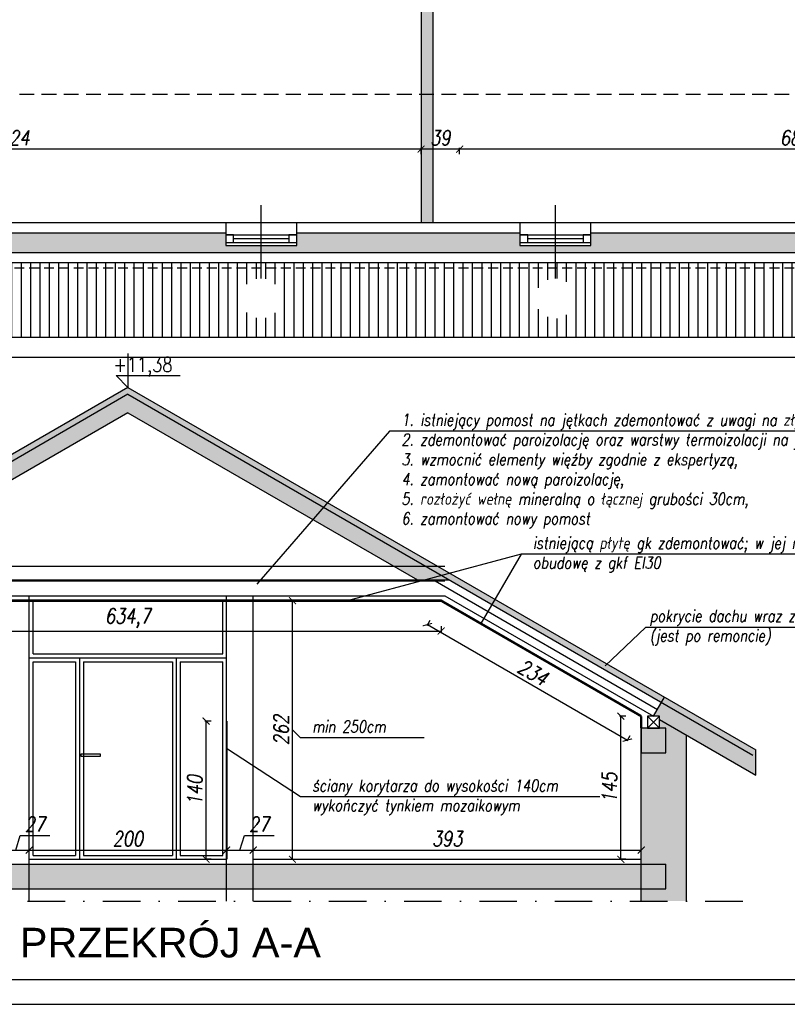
# Model space of a CAD drawing. Header units: millimetres. Extents: x 214604 to 222122, y 23717 to 26152.
# Tile 3 of 26: x 215835 to 216612, y 23735 to 24733. Entities that reach past the tile are written whole.
import ezdxf

# ---------------------------------------------------------------- set-up
doc = ezdxf.new("R2010")
doc.units = ezdxf.units.MM
doc.linetypes.add('DASHDOT', pattern=[25.4, 12.7, -6.35, 0, -6.35])
doc.linetypes.add('DASHED', pattern=[0.75, 0.5, -0.25])
for name, color, linetype in [('A_inwentaryzacja', 8, 'Continuous'), ('A_INWENTARYZACJA_KRESKI', 8, 'Continuous'), ('A_IZOLACJA', 52, 'Continuous'), ('A_nowe_1', 1, 'Continuous'), ('A_OPIS', 7, 'Continuous'), ('A_OPIS_ZMIANY', 2, 'Continuous'), ('A_P.POŻ.', 10, 'Continuous'), ('A_WYMIARY', 143, 'Continuous'), ('A_ZMIANY_WYMIARY', 143, 'Continuous')]:
    doc.layers.add(name, color=color, linetype=linetype)
doc.styles.add('ARIAL', font='arial.ttf')
doc.styles.add('ROMANS', font='romans.shx', dxfattribs={"width": 0.8, "oblique": 10})
doc.linetypes.add('BATTING', pattern='A,0.0001,-0.1,[134,ltypeshp.shx,S=0.1,R=0,X=-0.1,Y=0],-0.2,[134,ltypeshp.shx,S=0.1,R=180,X=0.1,Y=0],-0.1', length=0.4001)
doc.dimstyles.new('Kopia AGA1', dxfattribs={"dimtxt": 15, "dimasz": 7, "dimexe": 1.25, "dimexo": 0.625, "dimgap": 4, "dimtad": 1, "dimdec": 1, "dimtxsty": 'ROMANS', "dimblk": 'ARCHTICK', "dimcen": 20, "dimclrd": 256, "dimclrt": 7, "dimadec": 0, "dimazin": 0, "dimtfac": 1, "dimtdec": 1, "dimtmove": 1, "dimatfit": 3, "dimfxl": 5, "dimfxlon": 1, "dimarcsym": 0})

# ---------------------------------------------------------------- blocks, each defined once
blk = doc.blocks.new('_ARCHTICK')
at = {"color": 0, "linetype": 'ByBlock', "const_width": 0.15}
blk.add_lwpolyline([(-0.5, -0.5), (0.5, 0.5)], dxfattribs=at)
blk = doc.blocks.new('*D26')
at = {"layer": 'A_WYMIARY', "color": 0, "lineweight": -2, "ltscale": 3, "transparency": 16777216}
for p, q in [((216280.52, 24596.59), (216280.52, 24602.84)), ((216960.52, 24596.59), (216960.52, 24602.84))]:
    blk.add_line(p, q, dxfattribs=at)
at = {"layer": 'A_WYMIARY', "lineweight": -2, "ltscale": 3, "transparency": 16777216}
blk.add_line((216960.52, 24601.59), (216280.52, 24601.59), dxfattribs=at)
at = {"layer": 'Defpoints', "color": 0, "ltscale": 3, "transparency": 16777216}
for p in [(216280.52, 24601.59), (216280.52, 24526.87), (216960.52, 24526.87)]:
    blk.add_point(p, dxfattribs=at)
at = {"layer": 'A_WYMIARY', "lineweight": -2, "ltscale": 3, "transparency": 16777216, "xscale": 7, "yscale": 7, "zscale": 7, "rotation": 180}
blk.add_blockref('_ARCHTICK', (216280.52, 24601.59), dxfattribs=at)
at = {"layer": 'A_WYMIARY', "lineweight": -2, "ltscale": 3, "transparency": 16777216, "xscale": 7, "yscale": 7, "zscale": 7}
blk.add_blockref('_ARCHTICK', (216960.52, 24601.59), dxfattribs=at)
at = {"layer": 'A_WYMIARY', "color": 7, "ltscale": 3, "transparency": 16777216, "insert": (216620.52, 24613.09), "char_height": 15, "attachment_point": 5, "style": 'ROMANS'}
blk.add_mtext('680', dxfattribs=at)
blk = doc.blocks.new('*D27')
at = {"layer": 'A_WYMIARY', "color": 0, "lineweight": -2, "ltscale": 3, "transparency": 16777216}
for p, q in [((216241.52, 24596.59), (216241.52, 24602.84)), ((216280.52, 24596.59), (216280.52, 24602.84))]:
    blk.add_line(p, q, dxfattribs=at)
at = {"layer": 'A_WYMIARY', "lineweight": -2, "ltscale": 3, "transparency": 16777216}
blk.add_line((216280.52, 24601.59), (216241.52, 24601.59), dxfattribs=at)
at = {"layer": 'Defpoints', "color": 0, "ltscale": 3, "transparency": 16777216}
for p in [(216241.52, 24601.59), (216241.52, 24526.87), (216280.52, 24526.87)]:
    blk.add_point(p, dxfattribs=at)
at = {"layer": 'A_WYMIARY', "lineweight": -2, "ltscale": 3, "transparency": 16777216, "xscale": 7, "yscale": 7, "zscale": 7, "rotation": 180}
blk.add_blockref('_ARCHTICK', (216241.52, 24601.59), dxfattribs=at)
at = {"layer": 'A_WYMIARY', "lineweight": -2, "ltscale": 3, "transparency": 16777216, "xscale": 7, "yscale": 7, "zscale": 7}
blk.add_blockref('_ARCHTICK', (216280.52, 24601.59), dxfattribs=at)
at = {"layer": 'A_WYMIARY', "color": 7, "ltscale": 3, "transparency": 16777216, "insert": (216261.02, 24613.09), "char_height": 15, "attachment_point": 5, "style": 'ROMANS'}
blk.add_mtext('39', dxfattribs=at)
blk = doc.blocks.new('*D28')
at = {"layer": 'A_WYMIARY', "color": 0, "lineweight": -2, "ltscale": 3, "transparency": 16777216}
for p, q in [((215417.52, 24596.59), (215417.52, 24602.84)), ((216241.52, 24596.59), (216241.52, 24602.84))]:
    blk.add_line(p, q, dxfattribs=at)
at = {"layer": 'A_WYMIARY', "lineweight": -2, "ltscale": 3, "transparency": 16777216}
blk.add_line((216241.52, 24601.59), (215417.52, 24601.59), dxfattribs=at)
at = {"layer": 'Defpoints', "color": 0, "ltscale": 3, "transparency": 16777216}
for p in [(215417.52, 24601.59), (215417.52, 24526.87), (216241.52, 24526.87)]:
    blk.add_point(p, dxfattribs=at)
at = {"layer": 'A_WYMIARY', "lineweight": -2, "ltscale": 3, "transparency": 16777216, "xscale": 7, "yscale": 7, "zscale": 7, "rotation": 180}
blk.add_blockref('_ARCHTICK', (215417.52, 24601.59), dxfattribs=at)
at = {"layer": 'A_WYMIARY', "lineweight": -2, "ltscale": 3, "transparency": 16777216, "xscale": 7, "yscale": 7, "zscale": 7}
blk.add_blockref('_ARCHTICK', (216241.52, 24601.59), dxfattribs=at)
at = {"layer": 'A_WYMIARY', "color": 7, "ltscale": 3, "transparency": 16777216, "insert": (215829.52, 24613.09), "char_height": 15, "attachment_point": 5, "style": 'ROMANS'}
blk.add_mtext('824', dxfattribs=at)
blk = doc.blocks.new('*D99')
at = {"layer": 'A_ZMIANY_WYMIARY', "color": 0, "lineweight": -2, "ltscale": 3, "transparency": 16777216}
for p, q in [((216106.13, 24144.12), (216112.38, 24144.12)), ((216106.13, 23882.12), (216112.38, 23882.12))]:
    blk.add_line(p, q, dxfattribs=at)
at = {"layer": 'A_ZMIANY_WYMIARY', "lineweight": -2, "ltscale": 3, "transparency": 16777216}
blk.add_line((216111.13, 23882.12), (216111.13, 24144.12), dxfattribs=at)
at = {"layer": 'Defpoints', "color": 0, "ltscale": 3, "transparency": 16777216}
for p in [(216071.48, 24144.12), (216111.13, 24144.12), (216071.48, 23882.12)]:
    blk.add_point(p, dxfattribs=at)
at = {"layer": 'A_ZMIANY_WYMIARY', "lineweight": -2, "ltscale": 3, "transparency": 16777216, "xscale": 7, "yscale": 7, "zscale": 7}
for p, rotation in [((216111.13, 24144.12), 90), ((216111.13, 23882.12), 270)]:
    blk.add_blockref('_ARCHTICK', p, dxfattribs=dict(at, rotation=rotation))
at = {"layer": 'A_ZMIANY_WYMIARY', "color": 7, "ltscale": 3, "transparency": 16777216, "insert": (216099.63, 24013.12), "char_height": 15, "attachment_point": 5, "rotation": 90, "style": 'ROMANS'}
blk.add_mtext('262', dxfattribs=at)
blk = doc.blocks.new('*D148')
at = {"layer": 'A_ZMIANY_WYMIARY', "color": 0, "lineweight": -2, "ltscale": 3, "transparency": 16777216}
for p, q in [((216028.68, 24022.12), (216022.43, 24022.12)), ((216028.68, 23882.12), (216022.43, 23882.12))]:
    blk.add_line(p, q, dxfattribs=at)
at = {"layer": 'A_ZMIANY_WYMIARY', "lineweight": -2, "ltscale": 3, "transparency": 16777216}
blk.add_line((216023.68, 23882.12), (216023.68, 24022.12), dxfattribs=at)
at = {"layer": 'Defpoints', "color": 0, "ltscale": 3, "transparency": 16777216}
for p in [(216023.68, 24022.12), (216044.48, 24022.12), (216044.48, 23882.12)]:
    blk.add_point(p, dxfattribs=at)
at = {"layer": 'A_ZMIANY_WYMIARY', "lineweight": -2, "ltscale": 3, "transparency": 16777216, "xscale": 7, "yscale": 7, "zscale": 7}
for p, rotation in [((216023.68, 24022.12), 90), ((216023.68, 23882.12), 270)]:
    blk.add_blockref('_ARCHTICK', p, dxfattribs=dict(at, rotation=rotation))
at = {"layer": 'A_ZMIANY_WYMIARY', "color": 7, "ltscale": 3, "transparency": 16777216, "insert": (216012.18, 23952.12), "char_height": 15, "attachment_point": 5, "rotation": 90, "style": 'ROMANS'}
blk.add_mtext('140', dxfattribs=at)
blk = doc.blocks.new('*D149')
at = {"layer": 'A_ZMIANY_WYMIARY', "color": 0, "lineweight": -2, "ltscale": 3, "transparency": 16777216}
for p, q in [((215627.13, 24118.36), (215627.13, 24112.11)), ((216261.83, 24118.36), (216261.83, 24112.11))]:
    blk.add_line(p, q, dxfattribs=at)
at = {"layer": 'A_ZMIANY_WYMIARY', "lineweight": -2, "ltscale": 3, "transparency": 16777216}
blk.add_line((215627.13, 24113.36), (216261.83, 24113.36), dxfattribs=at)
at = {"layer": 'Defpoints', "color": 0, "ltscale": 3, "transparency": 16777216}
for p in [(215627.13, 24144.12), (216261.83, 24144.12), (216261.83, 24113.36)]:
    blk.add_point(p, dxfattribs=at)
at = {"layer": 'A_ZMIANY_WYMIARY', "lineweight": -2, "ltscale": 3, "transparency": 16777216, "xscale": 7, "yscale": 7, "zscale": 7, "rotation": 180}
blk.add_blockref('_ARCHTICK', (215627.13, 24113.36), dxfattribs=at)
at = {"layer": 'A_ZMIANY_WYMIARY', "lineweight": -2, "ltscale": 3, "transparency": 16777216, "xscale": 7, "yscale": 7, "zscale": 7}
blk.add_blockref('_ARCHTICK', (216261.83, 24113.36), dxfattribs=at)
at = {"layer": 'A_ZMIANY_WYMIARY', "color": 7, "ltscale": 3, "transparency": 16777216, "insert": (215944.48, 24126.29), "char_height": 15, "attachment_point": 5, "style": 'ROMANS'}
blk.add_mtext('634,7', dxfattribs=at)
blk = doc.blocks.new('*D150')
at = {"layer": 'A_ZMIANY_WYMIARY', "color": 0, "lineweight": -2, "ltscale": 3, "transparency": 16777216}
for p, q in [((216250.34, 24124.21), (216247.21, 24118.8)), ((216452.99, 24007.21), (216449.86, 24001.8))]:
    blk.add_line(p, q, dxfattribs=at)
at = {"layer": 'A_ZMIANY_WYMIARY', "lineweight": -2, "ltscale": 3, "transparency": 16777216}
blk.add_line((216247.84, 24119.88), (216450.49, 24002.88), dxfattribs=at)
at = {"layer": 'Defpoints', "color": 0, "ltscale": 3, "transparency": 16777216}
for p in [(216261.83, 24144.12), (216464.48, 24027.12), (216450.49, 24002.88)]:
    blk.add_point(p, dxfattribs=at)
at = {"layer": 'A_ZMIANY_WYMIARY', "lineweight": -2, "ltscale": 3, "transparency": 16777216, "xscale": 7, "yscale": 7, "zscale": 7}
for p, rotation in [((216247.84, 24119.88), 150.0000000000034), ((216450.49, 24002.88), 330.0000000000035)]:
    blk.add_blockref('_ARCHTICK', p, dxfattribs=dict(at, rotation=rotation))
at = {"layer": 'A_ZMIANY_WYMIARY', "color": 7, "ltscale": 3, "transparency": 16777216, "insert": (216354.91, 24071.34), "char_height": 15, "attachment_point": 5, "rotation": 330, "style": 'ROMANS'}
blk.add_mtext('234', dxfattribs=at)
blk = doc.blocks.new('*D152')
at = {"layer": 'A_ZMIANY_WYMIARY', "lineweight": -2, "ltscale": 3, "transparency": 16777216}
for p, q in [((215830.98, 23891.46), (215835.41, 23906.21)), ((215835.41, 23906.21), (215865.48, 23906.21)), ((215817.48, 23891.46), (215844.48, 23891.46))]:
    blk.add_line(p, q, dxfattribs=at)
at = {"layer": 'A_ZMIANY_WYMIARY', "color": 0, "lineweight": -2, "ltscale": 3, "transparency": 16777216}
for p, q in [((215817.48, 23886.46), (215817.48, 23892.71)), ((215844.48, 23886.46), (215844.48, 23892.71))]:
    blk.add_line(p, q, dxfattribs=at)
at = {"layer": 'Defpoints', "color": 0, "ltscale": 3, "transparency": 16777216}
for p in [(215844.48, 23891.46), (215817.48, 23882.12), (215844.48, 23882.12)]:
    blk.add_point(p, dxfattribs=at)
at = {"layer": 'A_ZMIANY_WYMIARY', "lineweight": -2, "ltscale": 3, "transparency": 16777216, "xscale": 7, "yscale": 7, "zscale": 7, "rotation": 180}
blk.add_blockref('_ARCHTICK', (215817.48, 23891.46), dxfattribs=at)
at = {"layer": 'A_ZMIANY_WYMIARY', "lineweight": -2, "ltscale": 3, "transparency": 16777216, "xscale": 7, "yscale": 7, "zscale": 7}
blk.add_blockref('_ARCHTICK', (215844.48, 23891.46), dxfattribs=at)
at = {"layer": 'A_ZMIANY_WYMIARY', "color": 7, "ltscale": 3, "transparency": 16777216, "insert": (215850.44, 23917.71), "char_height": 15, "attachment_point": 5, "style": 'ROMANS'}
blk.add_mtext('27', dxfattribs=at)
blk = doc.blocks.new('*D153')
at = {"layer": 'A_ZMIANY_WYMIARY', "color": 0, "lineweight": -2, "ltscale": 3, "transparency": 16777216}
for p, q in [((215844.48, 23886.46), (215844.48, 23892.71)), ((216044.48, 23886.46), (216044.48, 23892.71))]:
    blk.add_line(p, q, dxfattribs=at)
at = {"layer": 'A_ZMIANY_WYMIARY', "lineweight": -2, "ltscale": 3, "transparency": 16777216}
blk.add_line((215844.48, 23891.46), (216044.48, 23891.46), dxfattribs=at)
at = {"layer": 'Defpoints', "color": 0, "ltscale": 3, "transparency": 16777216}
for p in [(216044.48, 23891.46), (215844.48, 23882.12), (216044.48, 23882.12)]:
    blk.add_point(p, dxfattribs=at)
at = {"layer": 'A_ZMIANY_WYMIARY', "lineweight": -2, "ltscale": 3, "transparency": 16777216, "xscale": 7, "yscale": 7, "zscale": 7, "rotation": 180}
blk.add_blockref('_ARCHTICK', (215844.48, 23891.46), dxfattribs=at)
at = {"layer": 'A_ZMIANY_WYMIARY', "lineweight": -2, "ltscale": 3, "transparency": 16777216, "xscale": 7, "yscale": 7, "zscale": 7}
blk.add_blockref('_ARCHTICK', (216044.48, 23891.46), dxfattribs=at)
at = {"layer": 'A_ZMIANY_WYMIARY', "color": 7, "ltscale": 3, "transparency": 16777216, "insert": (215944.48, 23902.96), "char_height": 15, "attachment_point": 5, "style": 'ROMANS'}
blk.add_mtext('200', dxfattribs=at)
blk = doc.blocks.new('*D154')
at = {"layer": 'A_ZMIANY_WYMIARY', "lineweight": -2, "ltscale": 3, "transparency": 16777216}
for p, q in [((216057.98, 23891.46), (216062.41, 23906.21)), ((216062.41, 23906.21), (216092.48, 23906.21)), ((216044.48, 23891.46), (216071.48, 23891.46))]:
    blk.add_line(p, q, dxfattribs=at)
at = {"layer": 'A_ZMIANY_WYMIARY', "color": 0, "lineweight": -2, "ltscale": 3, "transparency": 16777216}
for p, q in [((216044.48, 23886.46), (216044.48, 23892.71)), ((216071.48, 23888.34), (216071.48, 23892.71))]:
    blk.add_line(p, q, dxfattribs=at)
at = {"layer": 'Defpoints', "color": 0, "ltscale": 3, "transparency": 16777216}
for p in [(216071.48, 23891.46), (216044.48, 23882.12), (216071.48, 23887.71)]:
    blk.add_point(p, dxfattribs=at)
at = {"layer": 'A_ZMIANY_WYMIARY', "lineweight": -2, "ltscale": 3, "transparency": 16777216, "xscale": 7, "yscale": 7, "zscale": 7, "rotation": 180}
blk.add_blockref('_ARCHTICK', (216044.48, 23891.46), dxfattribs=at)
at = {"layer": 'A_ZMIANY_WYMIARY', "lineweight": -2, "ltscale": 3, "transparency": 16777216, "xscale": 7, "yscale": 7, "zscale": 7}
blk.add_blockref('_ARCHTICK', (216071.48, 23891.46), dxfattribs=at)
at = {"layer": 'A_ZMIANY_WYMIARY', "color": 7, "ltscale": 3, "transparency": 16777216, "insert": (216077.44, 23917.71), "char_height": 15, "attachment_point": 5, "style": 'ROMANS'}
blk.add_mtext('27', dxfattribs=at)
blk = doc.blocks.new('*D155')
at = {"layer": 'A_ZMIANY_WYMIARY', "color": 0, "lineweight": -2, "ltscale": 3, "transparency": 16777216}
for p, q in [((216071.48, 23888.34), (216071.48, 23892.71)), ((216464.48, 23891.46), (216464.48, 23892.71))]:
    blk.add_line(p, q, dxfattribs=at)
at = {"layer": 'A_ZMIANY_WYMIARY', "lineweight": -2, "ltscale": 3, "transparency": 16777216}
blk.add_line((216071.48, 23891.46), (216464.48, 23891.46), dxfattribs=at)
at = {"layer": 'Defpoints', "color": 0, "ltscale": 3, "transparency": 16777216}
for p in [(216464.48, 23891.46), (216464.48, 23891.46), (216071.48, 23887.71)]:
    blk.add_point(p, dxfattribs=at)
at = {"layer": 'A_ZMIANY_WYMIARY', "lineweight": -2, "ltscale": 3, "transparency": 16777216, "xscale": 7, "yscale": 7, "zscale": 7, "rotation": 180}
blk.add_blockref('_ARCHTICK', (216071.48, 23891.46), dxfattribs=at)
at = {"layer": 'A_ZMIANY_WYMIARY', "lineweight": -2, "ltscale": 3, "transparency": 16777216, "xscale": 7, "yscale": 7, "zscale": 7}
blk.add_blockref('_ARCHTICK', (216464.48, 23891.46), dxfattribs=at)
at = {"layer": 'A_ZMIANY_WYMIARY', "color": 7, "ltscale": 3, "transparency": 16777216, "insert": (216267.98, 23902.96), "char_height": 15, "attachment_point": 5, "style": 'ROMANS'}
blk.add_mtext('393', dxfattribs=at)
blk = doc.blocks.new('*D156')
at = {"layer": 'A_ZMIANY_WYMIARY', "color": 0, "lineweight": -2, "ltscale": 3, "transparency": 16777216}
for p, q in [((216448.83, 24027.12), (216442.58, 24027.12)), ((216448.83, 23882.12), (216442.58, 23882.12))]:
    blk.add_line(p, q, dxfattribs=at)
at = {"layer": 'A_ZMIANY_WYMIARY', "lineweight": -2, "ltscale": 3, "transparency": 16777216}
blk.add_line((216443.83, 23882.12), (216443.83, 24027.12), dxfattribs=at)
at = {"layer": 'Defpoints', "color": 0, "ltscale": 3, "transparency": 16777216}
for p in [(216443.83, 24027.12), (216464.48, 24027.12), (216464.48, 23882.12)]:
    blk.add_point(p, dxfattribs=at)
at = {"layer": 'A_ZMIANY_WYMIARY', "lineweight": -2, "ltscale": 3, "transparency": 16777216, "xscale": 7, "yscale": 7, "zscale": 7}
for p, rotation in [((216443.83, 24027.12), 90), ((216443.83, 23882.12), 270)]:
    blk.add_blockref('_ARCHTICK', p, dxfattribs=dict(at, rotation=rotation))
at = {"layer": 'A_ZMIANY_WYMIARY', "color": 7, "ltscale": 3, "transparency": 16777216, "insert": (216432.33, 23954.62), "char_height": 15, "attachment_point": 5, "rotation": 90, "style": 'ROMANS'}
blk.add_mtext('145', dxfattribs=at)

msp = doc.modelspace()

# ---------------------------------------------------------------- hatches: boundary and pattern name
at = {"layer": 'A_inwentaryzacja', "ltscale": 3}
h = msp.add_hatch(dxfattribs=at)
h.set_pattern_fill('ANSI31', color=256, scale=3, angle=45)
h.paths.add_polyline_path([(215757.23, 24450.34, -0.414214), (215777.52, 24470.62), (215777.52, 24480.87), (215570.52, 24480.87), (215570.52, 24470.62, -0.414214), (215590.8, 24450.34, -1), (215550.23, 24450.34, -0.414214), (215570.52, 24470.62), (215570.52, 24480.87), (215371.52, 24480.87), (215301.52, 24410.87), (218393.52, 24410.87), (218463.52, 24480.87), (218184.52, 24480.87), (218184.52, 24470.62, -0.414214), (218204.8, 24450.34, -1), (218164.23, 24450.34, -0.414214), (218184.52, 24470.62), (218184.52, 24480.87), (217986.52, 24480.87), (217986.52, 24470.62, -0.414214), (218006.8, 24450.34, -1), (217966.23, 24450.34, -0.414214), (217986.52, 24470.62), (217986.52, 24480.87), (217581.52, 24480.87), (217581.52, 24470.62, -0.414214), (217601.8, 24450.34, -1), (217561.23, 24450.34, -0.414214), (217581.52, 24470.62), (217581.52, 24480.87), (217290.52, 24480.87), (217290.52, 24470.62, -0.414214), (217310.8, 24450.34, -1), (217270.23, 24450.34, -0.414214), (217290.52, 24470.62), (217290.52, 24480.87), (216677.52, 24480.87), (216677.52, 24470.62, -0.414214), (216697.8, 24450.34, -1), (216657.23, 24450.34, -0.414214), (216677.52, 24470.62), (216677.52, 24480.87), (216377.52, 24480.87), (216377.52, 24470.62, -0.414214), (216397.8, 24450.34, -1), (216357.23, 24450.34, -0.414214), (216377.52, 24470.62), (216377.52, 24480.87), (216079.52, 24480.87), (216079.52, 24470.62, -0.414214), (216099.8, 24450.34, -1), (216059.23, 24450.34, -0.414214), (216079.52, 24470.62), (216079.52, 24480.87), (215777.52, 24480.87), (215777.52, 24470.62, -0.414214), (215797.8, 24450.34, -1)])
h.paths.add_polyline_path([(215570.52, 24486.87), (215377.52, 24486.87), (215371.52, 24480.87), (215570.52, 24480.87)])
h.paths.add_polyline_path([(215777.52, 24486.87), (215570.52, 24486.87), (215570.52, 24480.87), (215777.52, 24480.87)])
h.paths.add_polyline_path([(216079.52, 24486.87), (215777.52, 24486.87), (215777.52, 24480.87), (216079.52, 24480.87)])
h.paths.add_polyline_path([(216377.52, 24486.87), (216079.52, 24486.87), (216079.52, 24480.87), (216377.52, 24480.87)])
h.paths.add_polyline_path([(216677.52, 24486.87), (216377.52, 24486.87), (216377.52, 24480.87), (216677.52, 24480.87)])
h.paths.add_polyline_path([(217290.52, 24486.87), (216677.52, 24486.87), (216677.52, 24480.87), (217290.52, 24480.87)])
h.paths.add_polyline_path([(217581.52, 24486.87), (217290.52, 24486.87), (217290.52, 24480.87), (217581.52, 24480.87)])
h.paths.add_polyline_path([(217986.52, 24486.87), (217581.52, 24486.87), (217581.52, 24480.87), (217986.52, 24480.87)])
h.paths.add_polyline_path([(218184.52, 24486.87), (217986.52, 24486.87), (217986.52, 24480.87), (218184.52, 24480.87)])
h.paths.add_polyline_path([(218469.52, 24486.87), (218184.52, 24486.87), (218184.52, 24480.87), (218463.52, 24480.87)])
h = msp.add_hatch(color=256, dxfattribs=at)
h.dxf.hatch_style = 1
h.paths.add_polyline_path([(215944.48, 24353.19), (216142.66, 24238.77), (216146.67, 24243.38), (215944.48, 24360.12), (215630.98, 24179.12), (215642.98, 24179.12)])
h = msp.add_hatch(color=256, dxfattribs=at)
h.dxf.hatch_style = 1
h.paths.add_polyline_path([(216146.67, 24243.38), (216142.66, 24238.77), (216245.98, 24179.12), (216257.98, 24179.12)])
h.paths.add_polyline_path([(216270.5, 24171.89), (216262.3, 24169.7), (216313.3, 24140.25), (216316.3, 24145.45)])
h.paths.add_polyline_path([(216257.98, 24179.12), (216245.98, 24179.12), (216262.3, 24169.7), (216270.5, 24171.89)])
h.paths.add_polyline_path([(216316.3, 24145.45), (216313.3, 24140.25), (216485.05, 24041.09), (216488.05, 24046.29)])
at = {"layer": 'A_INWENTARYZACJA_KRESKI', "ltscale": 3}
h = msp.add_hatch(color=256, dxfattribs=at)
h.dxf.hatch_style = 1
h.paths.add_polyline_path([(216253.52, 24756.88), (216241.52, 24756.88), (216241.52, 24656.87), (216253.52, 24656.87)])
h.paths.add_polyline_path([(216253.52, 24656.87), (216241.52, 24656.87), (216241.52, 24526.87), (216253.52, 24526.87)])
h.paths.add_polyline_path([(216253.52, 24785.88), (216241.52, 24785.88), (216241.52, 24756.88), (216253.52, 24756.88)])
h.paths.add_polyline_path([(216280.52, 24768.88), (216268.52, 24768.88), (216268.52, 24756.88), (216280.52, 24756.88)])
h.paths.add_polyline_path([(216280.52, 24919.87), (216268.52, 24919.87), (216268.52, 24783.88), (216280.52, 24783.88)])
h.paths.add_polyline_path([(216253.52, 24919.87), (216241.52, 24919.87), (216241.52, 24817.88), (216253.52, 24817.88)])
h = msp.add_hatch(color=256, dxfattribs=at)
h.dxf.hatch_style = 1
h.paths.add_polyline_path([(215534.52, 24516.87), (215407.52, 24516.87), (215387.52, 24496.87), (215570.52, 24496.87), (215570.52, 24503.87), (215534.52, 24503.87)])
h.paths.add_polyline_path([(215777.52, 24503.87), (215741.52, 24503.87), (215741.52, 24516.87), (215606.52, 24516.87), (215606.52, 24503.87), (215570.52, 24503.87), (215570.52, 24496.87), (215777.52, 24496.87)])
h.paths.add_polyline_path([(216079.52, 24503.87), (216043.52, 24503.87), (216043.52, 24516.87), (215813.52, 24516.87), (215813.52, 24503.87), (215777.52, 24503.87), (215777.52, 24496.87), (216079.52, 24496.87)])
h.paths.add_polyline_path([(216341.52, 24516.87), (216115.52, 24516.87), (216115.52, 24503.87), (216079.52, 24503.87), (216079.52, 24496.87), (216377.52, 24496.87), (216377.52, 24503.87), (216341.52, 24503.87)])
h.paths.add_polyline_path([(216641.52, 24516.87), (216413.52, 24516.87), (216413.52, 24503.87), (216377.52, 24503.87), (216377.52, 24496.87), (216677.52, 24496.87), (216677.52, 24503.87), (216641.52, 24503.87)])
h = msp.add_hatch(color=256, dxfattribs=at)
h.dxf.hatch_style = 1
h.paths.add_polyline_path([(215944.48, 24334.56), (216237.96, 24165.12), (216270.23, 24165.12), (215944.48, 24353.19), (215618.73, 24165.12), (215651, 24165.12)])
h = msp.add_hatch(color=256, dxfattribs=at)
h.dxf.hatch_style = 1
h.paths.add_polyline_path([(216476.98, 24027.12), (216482.98, 24027.12), (216482.98, 24023.66), (216580.48, 23967.36), (216580.48, 23992.92), (216488.05, 24046.29)])
h = msp.add_hatch(color=256, dxfattribs=at)
h.dxf.hatch_style = 1
h.paths.add_polyline_path([(215817.48, 23877.12), (215424.48, 23877.12), (215424.48, 23852.12), (215817.48, 23852.12)])
h.paths.add_polyline_path([(216044.48, 23877.12), (215844.48, 23877.12), (215844.48, 23852.12), (216044.48, 23852.12)])
h.paths.add_polyline_path([(216464.48, 23877.12), (216071.48, 23877.12), (216071.48, 23852.12), (216464.48, 23852.12)])
h.paths.add_polyline_path([(216510.48, 24007.78), (216482.98, 24023.66), (216482.98, 24015.12), (216489.48, 24015.12), (216489.48, 23990.12), (216464.48, 23990.12), (216464.48, 23877.12), (216489.48, 23877.12), (216489.48, 23852.12), (216464.48, 23852.12), (216464.48, 23839.84), (216510.48, 23839.84)])
h = msp.add_hatch(color=256, dxfattribs=at)
h.dxf.hatch_style = 1
h.paths.add_polyline_path([(216489.48, 24015.12), (216464.48, 24015.12), (216464.48, 23990.12), (216489.48, 23990.12)])
h = msp.add_hatch(color=256, dxfattribs=at)
h.dxf.hatch_style = 1
h.paths.add_polyline_path([(215844.48, 23877.12), (215817.48, 23877.12), (215817.48, 23852.12), (215844.48, 23852.12)])
h = msp.add_hatch(color=256, dxfattribs=at)
h.dxf.hatch_style = 1
h.paths.add_polyline_path([(216071.48, 23877.12), (216044.48, 23877.12), (216044.48, 23852.12), (216071.48, 23852.12)])
h = msp.add_hatch(color=256, dxfattribs=at)
h.dxf.hatch_style = 1
h.paths.add_polyline_path([(216489.48, 23877.12), (216464.48, 23877.12), (216464.48, 23852.12), (216489.48, 23852.12)])

# ---------------------------------------------------------------- linework, layer by layer
at = {"layer": 'A_inwentaryzacja', "ltscale": 3}
for p, q in [((216241.52, 24919.87), (216241.52, 24526.87)), ((216253.52, 24919.87), (216253.52, 24526.87)), ((216079.52, 24470.62), (216079.52, 24544.92)), ((216377.52, 24470.62), (216377.52, 24544.92)), ((220155.52, 24526.87), (215417.52, 24526.87)), ((216043.52, 24526.87), (216043.52, 24503.87)), ((216115.52, 24503.87), (216115.52, 24526.87)), ((216341.52, 24526.87), (216341.52, 24503.87)), ((216413.52, 24503.87), (216413.52, 24526.87)), ((215813.52, 24516.87), (216043.52, 24516.87)), ((216043.52, 24514.87), (216115.52, 24514.87)), ((216051.52, 24510.87), (216107.52, 24510.87)), ((216115.52, 24516.87), (216341.52, 24516.87)), ((216341.52, 24514.87), (216413.52, 24514.87)), ((216349.52, 24510.87), (216405.52, 24510.87)), ((216413.52, 24516.87), (216641.52, 24516.87)), ((216043.52, 24506.87), (216115.52, 24506.87)), ((216043.52, 24503.87), (216115.52, 24503.87)), ((216341.52, 24506.87), (216413.52, 24506.87)), ((216341.52, 24503.87), (216413.52, 24503.87)), ((215387.52, 24496.87), (218479.52, 24496.87)), ((215377.52, 24486.87), (218469.52, 24486.87)), ((218509.52, 24410.87), (215301.52, 24410.87)), ((215281.52, 24390.87), (218469.52, 24390.87)), ((215944.48, 24360.12), (215545.39, 24129.7)), ((215944.48, 24360.12), (216580.48, 23992.92)), ((215944.48, 24353.19), (215548.39, 24124.51)), ((215944.48, 24334.56), (215651, 24165.12)), ((215944.48, 24334.56), (216237.96, 24165.12)), ((215623.29, 24179.12), (216265.67, 24179.12)), ((215618.73, 24165.12), (216270.23, 24165.12)), ((215623.29, 24149.12), (216265.67, 24149.12)), ((215844.48, 23839.84), (215844.48, 24149.12)), ((216044.48, 23839.84), (216044.48, 24149.12)), ((216071.48, 23839.84), (216071.48, 24149.12)), ((216265.67, 24149.12), (216476.98, 24027.12)), ((215848.48, 24144.12), (216040.48, 24144.12)), ((215848.48, 24090.12), (215848.48, 24144.12)), ((216040.48, 24090.12), (216040.48, 24144.12)), ((216071.48, 24144.12), (216261.83, 24144.12)), ((216261.83, 24144.12), (216464.48, 24027.12)), ((215848.48, 24090.12), (216040.48, 24090.12)), ((215844.48, 24086.12), (216044.48, 24086.12)), ((215848.48, 24082.12), (215891.48, 24082.12)), ((215848.48, 23886.12), (215848.48, 24082.12)), ((215891.48, 24082.12), (215891.48, 23886.12)), ((215895.48, 24086.12), (215895.48, 23882.12)), ((215899.48, 24082.12), (215899.48, 23886.12)), ((215899.48, 24082.12), (215989.48, 24082.12)), ((215989.48, 24082.12), (215989.48, 23886.12)), ((215993.48, 24086.12), (215993.48, 23882.12)), ((215997.48, 24082.12), (215997.48, 23886.12)), ((215997.48, 24082.12), (216040.48, 24082.12)), ((216040.48, 23886.12), (216040.48, 24082.12)), ((216476.98, 24027.12), (216488.05, 24046.29)), ((216464.48, 23839.84), (216464.48, 24027.12)), ((216470.98, 24027.12), (216482.98, 24015.12)), ((216482.98, 24027.12), (216470.98, 24015.12)), ((216482.98, 24023.66), (216580.48, 23967.36)), ((216510.48, 23839.84), (216510.48, 24007.78)), ((216580.48, 23967.36), (216580.48, 23992.92)), ((215844.48, 23882.12), (216044.48, 23882.12)), ((215848.48, 23886.12), (215891.48, 23886.12)), ((215899.48, 23886.12), (215989.48, 23886.12)), ((215899.48, 23886.12), (215989.48, 23886.12)), ((215997.48, 23886.12), (216040.48, 23886.12)), ((216071.48, 23882.12), (216464.48, 23882.12)), ((215399.48, 23877.12), (216489.48, 23877.12)), ((216489.48, 23852.12), (216489.48, 23877.12)), ((215399.48, 23852.12), (216489.48, 23852.12))]:
    msp.add_line(p, q, dxfattribs=at)
at = {"layer": 'A_inwentaryzacja', "linetype": 'DASHED', "ltscale": 30}
msp.add_line((218639.52, 24656.87), (215547.52, 24656.87), dxfattribs=at)
at = {"layer": 'A_inwentaryzacja', "linetype": 'DASHED', "ltscale": 20}
msp.add_line((218509.52, 24480.87), (215371.52, 24480.87), dxfattribs=at)
at = {"layer": 'A_inwentaryzacja', "linetype": 'DASHDOT', "ltscale": 3}
msp.add_line((215308.61, 23839.84), (216578, 23839.84), dxfattribs=at)
at = {"layer": 'A_inwentaryzacja', "ltscale": 3}
for points in [[(216051.52, 24514.87), (216043.52, 24514.87), (216043.52, 24506.87), (216051.52, 24506.87)], [(216115.52, 24514.87), (216107.52, 24514.87), (216107.52, 24506.87), (216115.52, 24506.87)], [(216349.52, 24514.87), (216341.52, 24514.87), (216341.52, 24506.87), (216349.52, 24506.87)], [(216413.52, 24514.87), (216405.52, 24514.87), (216405.52, 24506.87), (216413.52, 24506.87)], [(216470.98, 24015.12), (216482.98, 24015.12), (216482.98, 24027.12), (216470.98, 24027.12)], [(216464.48, 23990.12), (216489.48, 23990.12), (216489.48, 24015.12), (216464.48, 24015.12)], [(215916.83, 23986.5), (215916.83, 23988.5), (215896.83, 23988.5), (215896.83, 23986.5)]]:
    msp.add_lwpolyline(points, close=True, dxfattribs=at)
at = {"layer": 'A_INWENTARYZACJA_KRESKI', "ltscale": 3}
msp.add_line((215944.48, 24353.19), (216577.48, 23987.73), dxfattribs=at)
at = {"layer": 'A_IZOLACJA', "linetype": 'BATTING', "ltscale": 30}
msp.add_line((215623.29, 24164.12), (216265.67, 24164.12), dxfattribs=at)
at = {"layer": 'A_IZOLACJA', "linetype": 'BATTING', "ltscale": 20}
msp.add_line((216255.69, 24164.12), (216480.98, 24034.05), dxfattribs=at)
at = {"layer": 'A_nowe_1', "ltscale": 3, "const_width": 2}
msp.add_lwpolyline([(216044.48, 23882.12), (216044.48, 24022.12)], dxfattribs=at)
at = {"layer": 'A_OPIS', "ltscale": 3}
msp.add_lwpolyline([(214910.74, 25835.22), (214910.74, 23735.22), (220410.74, 23735.22), (220410.74, 25835.22), (214910.74, 25835.22)], dxfattribs=at)
msp.add_lwpolyline([(215085.74, 25810.22), (215085.74, 23760.22), (220385.74, 23760.22), (220385.74, 25810.22)], close=True, dxfattribs=at)
at = {"layer": 'A_OPIS', "ltscale": 5}
msp.add_lwpolyline([(215944.48, 24394.54), (215944.48, 24360.12), (215932.48, 24372.12), (215997.56, 24372.12)], dxfattribs=at)
at = {"layer": 'A_OPIS_ZMIANY', "ltscale": 3}
for points in [[(216831.9, 24315.9), (216209.62, 24315.9), (216075.08, 24160.91)], [(216342.72, 24191.21), (216166.66, 24144.12)], [(216709.48, 24191.21), (216342.72, 24191.21), (216302.11, 24120.87)], [(216835.49, 24116.93), (216468.73, 24116.93), (216428.12, 24078.12)], [(216244.57, 24005.23), (216119.18, 24005.23), (216111.13, 24013.12)], [(216422.65, 23945.37), (216119.18, 23945.37), (216044.48, 23994.48)]]:
    msp.add_lwpolyline(points, dxfattribs=at)
at = {"layer": 'A_P.POŻ.', "ltscale": 3, "const_width": 2.5}
for points in [[(215559.58, 24105.12), (215627.13, 24144.12), (216261.83, 24144.12), (216464.48, 24027.12)], [(216464.48, 24027.12), (216464.48, 24015.12)]]:
    msp.add_lwpolyline(points, dxfattribs=at)

# ---------------------------------------------------------------- texts
at = {"layer": 'A_OPIS', "ltscale": 5, "style": 'ROMANS', "width": 0.8}
msp.add_text('+11,38', height=15, dxfattribs=at).set_placement((215929.94, 24375.92))
at = {"layer": 'A_OPIS', "insert": (215823.36, 23812.71), "char_height": 30, "width": 3492.2031, "attachment_point": 1, "style": 'ARIAL'}
msp.add_mtext(' PRZEKRÓJ A-A', dxfattribs=at)
at = {"layer": 'A_OPIS_ZMIANY', "ltscale": 5, "char_height": 12, "attachment_point": 1, "style": 'ROMANS'}
for s, width, insert in [('1. istniejący pomost na jętkach zdemontować z uwagi na zły stan techniczny,\\P2. zdemontować paroizolację oraz warstwy termoizolacji na jętkach,\\P3. wzmocnić elementy więźby zgodnie z ekspertyzą,\\P4. zamontować nową paroizolację,\\P5. rozłożyć wełnę mineralną o łącznej grubości 30cm,\\P6. zamontować nowy pomost ', 596.0341, (216221.56, 24333.31)), ('istniejącą płytę gk zdemontować; w jej miejsce zastosować obudowę z gkf EI30', 448.9942, (216354.66, 24208.62)), ('pokrycie dachu wraz z deskowaniem bez zmian \\P(jest po remoncie)', 448.9942, (216473.09, 24134.76)), ('min 250cm', 448.9942, (216131.12, 24022.65)), ('ściany korytarza do wysokości 140cm\\Pwykończyć tynkiem mozaikowym', 448.9942, (216131.12, 23962.78))]:
    msp.add_mtext_dynamic_manual_height_columns(s, width=width, gutter_width=75, heights=[0], dxfattribs=dict(at, insert=insert))

# ---------------------------------------------------------------- dimensions: what is measured, and where the dimension line sits
at = {"layer": 'A_WYMIARY', "ltscale": 3}
for base, p1, p2, picture, middle in [((215417.52, 24601.59), (216241.52, 24526.87), (215417.52, 24526.87), '*D28', (215829.52, 24613.09)), ((216241.52, 24601.59), (216280.52, 24526.87), (216241.52, 24526.87), '*D27', (216261.02, 24613.09)), ((216280.52, 24601.59), (216960.52, 24526.87), (216280.52, 24526.87), '*D26', (216620.52, 24613.09))]:
    dim = msp.add_linear_dim(base=base, p1=p1, p2=p2, dimstyle='Kopia AGA1', dxfattribs=at)
    dim.commit()
    dim.dimension.update_dxf_attribs({"geometry": picture, "text_midpoint": middle})
at = {"layer": 'A_ZMIANY_WYMIARY', "ltscale": 3}
for base, p1, p2, picture, middle in [((216261.83, 24113.36), (215627.13, 24144.12), (216261.83, 24144.12), '*D149', (215944.48, 24126.29)), ((215844.48, 23891.46), (215817.48, 23882.12), (215844.48, 23882.12), '*D152', (215839.41, 23917.71)), ((216071.48, 23891.46), (216044.48, 23882.12), (216071.48, 23887.71), '*D154', (216066.41, 23917.71)), ((216044.48, 23891.46), (215844.48, 23882.12), (216044.48, 23882.12), '*D153', (215944.48, 23902.96)), ((216464.48, 23891.46), (216071.48, 23887.71), (216464.48, 23891.46), '*D155', (216267.98, 23902.96))]:
    dim = msp.add_linear_dim(base=base, p1=p1, p2=p2, dimstyle='Kopia AGA1', dxfattribs=at)
    dim.commit()
    dim.dimension.update_dxf_attribs({"geometry": picture, "text_midpoint": middle})
for base, p1, p2, picture, middle in [((216111.13, 24144.12), (216071.48, 23882.12), (216071.48, 24144.12), '*D99', (216099.63, 24013.12)), ((216443.83, 24027.12), (216464.48, 23882.12), (216464.48, 24027.12), '*D156', (216432.33, 23954.62)), ((216023.68, 24022.12), (216044.48, 23882.12), (216044.48, 24022.12), '*D148', (216012.18, 23952.12))]:
    dim = msp.add_linear_dim(base=base, p1=p1, p2=p2, angle=90, dimstyle='Kopia AGA1', dxfattribs=at)
    dim.commit()
    dim.dimension.update_dxf_attribs({"geometry": picture, "text_midpoint": middle})
dim = msp.add_aligned_dim(p1=(216261.83, 24144.12), p2=(216464.48, 24027.12), distance=-27.99, dimstyle='Kopia AGA1', dxfattribs=at)
dim.commit()
dim.dimension.update_dxf_attribs({"geometry": '*D150', "text_midpoint": (216354.91, 24071.34)})

doc.saveas('drawing.dxf')
